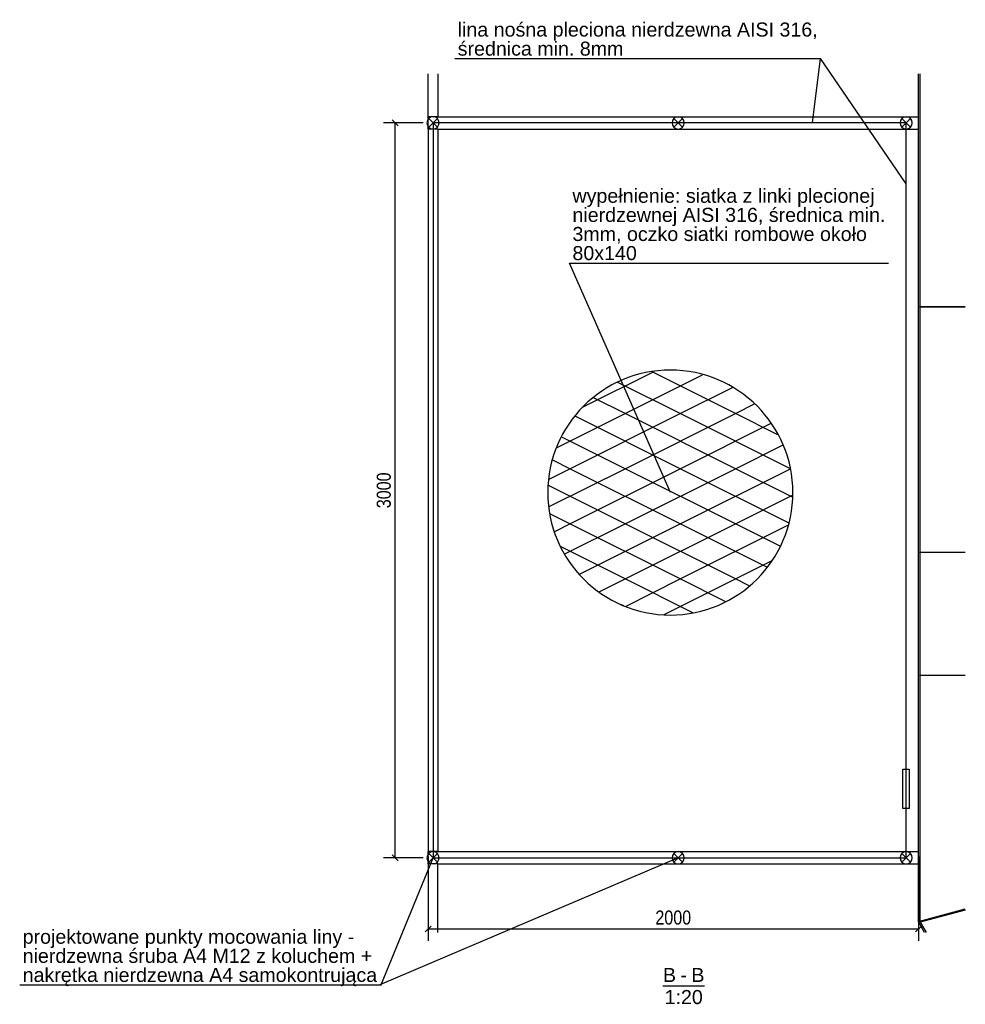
# Model space of a CAD drawing. Header units: millimetres. Extents: x -434 to 57429, y 89 to 37431.
# Tile 17 of 24: x 53571 to 57429, y 89 to 4108. Entities that reach past the tile are written whole.
import ezdxf

# ---------------------------------------------------------------- set-up
doc = ezdxf.new("R2010")
doc.units = ezdxf.units.MM
doc.styles.add('Arial', font='ARIAL.TTF', dxfattribs={"height": 0.2})
doc.styles.add('Arial Narrow', font='ARIALN.TTF', dxfattribs={"height": 0.2})

# ---------------------------------------------------------------- blocks, each defined once
blk = doc.blocks.new('Unknown-13 - 33810')
at = {"color": 5}
blk.add_line((56195.3, 165), (56364.7, 165), dxfattribs=at)
at = {"color": 5, "style": 'Arial'}
for s, p in [('B', (56195.3, 180)), ('-', (56266.7, 180)), ('B', (56311.3, 180)), ('1:20', (56202.1, 90))]:
    blk.add_text(s, height=57.3, dxfattribs=at).set_placement(p)
blk = doc.blocks.new('Part-34379 - 33810')
at = {"color": 7}
for p, q in [((57297.4, 441.2), (57237.4, 425.2)), ((57262.6, 381.6), (57237.4, 425.2)), ((57244.8, 424.4), (57243.4, 426.8)), ((57298.8, 438.9), (57297.4, 441.2))]:
    blk.add_line(p, q, dxfattribs=at)
blk = doc.blocks.new('Part-33821 - 33810')
at = {"color": 7}
for p, q in [((55237.3, 3662.2), (55237.3, 3712.2)), ((55277.3, 3712.2), (57237.4, 3712.2)), ((55277.3, 3662.2), (57237.4, 3662.2))]:
    blk.add_line(p, q, dxfattribs=at)
blk = doc.blocks.new('Part-33822 - 33810')
at = {"color": 7}
blk.add_line((55237.3, 3662.2), (55237.3, 3712.2), dxfattribs=at)
blk = doc.blocks.new('Part-33828 - 33810')
at = {"color": 7}
for p, q in [((55237.3, 3712.2), (55237.3, 3887)), ((55277.3, 3887), (55277.3, 3712.2)), ((55277.3, 3712.2), (55237.3, 3712.2))]:
    blk.add_line(p, q, dxfattribs=at)
blk = doc.blocks.new('Part-34021 - 33810')
at = {"color": 7}
for p, q in [((57428.7, 1431.3), (57243.4, 1431.3)), ((57243.4, 1431.3), (57243.4, 428.8)), ((57243.4, 428.8), (57428.7, 478.2))]:
    blk.add_line(p, q, dxfattribs=at)
blk = doc.blocks.new('Part-33829 - 33810')
at = {"color": 7}
for p, q in [((55277.3, 3662.2), (55237.3, 3662.2)), ((55237.3, 3662.2), (55237.3, 712.2)), ((55277.3, 3662.2), (55277.3, 712.2)), ((55277.3, 712.2), (55237.3, 712.2))]:
    blk.add_line(p, q, dxfattribs=at)
blk = doc.blocks.new('Part-33960 - 33810')
at = {"color": 7}
for p, q in [((57428.7, 1933.1), (57243.3, 1933.1)), ((57243.3, 1933.1), (57243.3, 1433.1)), ((57243.3, 1433.1), (57428.7, 1433.1))]:
    blk.add_line(p, q, dxfattribs=at)
blk = doc.blocks.new('Part-33832 - 33810')
at = {"color": 7}
for p, q in [((57237.4, 425.2), (57237.4, 3887)), ((57243.4, 2935.1), (57243.4, 2937.1)), ((57297.4, 2935.1), (57297.4, 2937.1)), ((57243.4, 1933.1), (57243.4, 1935.1)), ((57297.4, 1933.1), (57297.4, 1935.1)), ((57243.4, 1431.3), (57243.4, 1433.1)), ((57297.4, 1431.3), (57297.4, 1433.1)), ((57297.4, 441.2), (57297.4, 443.2)), ((57237.4, 425.2), (57297.4, 441.2)), ((57243.4, 426.8), (57243.4, 428.8))]:
    blk.add_line(p, q, dxfattribs=at)
blk = doc.blocks.new('Part-33837 - 33810')
at = {"color": 7}
for p, q in [((57243.3, 3887), (57243.3, 2937.1)), ((57243.3, 2937.1), (57428.7, 2937.1))]:
    blk.add_line(p, q, dxfattribs=at)
blk = doc.blocks.new('Part-33916 - 33810')
at = {"color": 7}
for p, q in [((57428.7, 2935.1), (57243.3, 2935.1)), ((57243.3, 2935.1), (57243.3, 1935.1)), ((57243.3, 1935.1), (57428.7, 1935.1))]:
    blk.add_line(p, q, dxfattribs=at)
blk = doc.blocks.new('Part-34099 - 33810')
at = {"color": 7}
for p, q in [((55237.3, 662.2), (55237.3, 712.2)), ((55277.3, 712.2), (57237.4, 712.2)), ((55277.3, 662.2), (57237.4, 662.2))]:
    blk.add_line(p, q, dxfattribs=at)
blk = doc.blocks.new('Part-34100 - 33810')
at = {"color": 7}
blk.add_line((55237.3, 662.2), (55237.3, 712.2), dxfattribs=at)
blk = doc.blocks.new('Part-34110 - 33810')
at = {"color": 7}
for p, q in [((55277.3, 662.2), (55237.3, 662.2)), ((55237.3, 662.2), (55237.3, 381.6)), ((55277.3, 381.6), (55277.3, 662.2))]:
    blk.add_line(p, q, dxfattribs=at)
blk = doc.blocks.new('Part-34119 - 33810')
at = {"color": 7}
for p, q in [((57428.7, 473.8), (57244.8, 424.4)), ((57244.8, 424.4), (57269.5, 381.6))]:
    blk.add_line(p, q, dxfattribs=at)
blk = doc.blocks.new('Part-34376 - 33810')
at = {"color": 7}
blk.add_line((57338.8, 449.7), (57336.5, 453.6), dxfattribs=at)
blk = doc.blocks.new('Circle-34517 - 33810')
at = {"color": 7}
for p, q in [((55867.8, 2526.5), (56157.3, 2671.3)), ((56040.8, 2500.5), (56356.3, 2658.3)), ((56490.8, 2500.5), (56150.7, 2670.6)), ((56265.8, 2500.5), (56011.4, 2627.8)), ((56265.8, 2500.5), (56478.6, 2606.9)), ((56040.8, 2500.5), (55912.4, 2564.8)), ((56490.8, 2500.5), (56569.1, 2539.7)), ((55760.8, 2360.5), (56040.8, 2500.5)), ((55815.8, 2275.5), (56265.8, 2500.5)), ((56490.8, 2275.5), (56040.8, 2500.5)), ((56040.8, 2500.5), (56040.8, 2500.5)), ((56040.8, 2275.5), (56490.8, 2500.5)), ((56040.8, 2500.5), (56040.8, 2500.5)), ((56715.8, 2275.5), (56265.8, 2500.5)), ((56265.8, 2500.5), (56265.8, 2500.5)), ((56265.8, 2500.5), (56265.8, 2500.5)), ((56663.4, 2414.3), (56490.8, 2500.5)), ((56490.8, 2500.5), (56490.8, 2500.5)), ((56490.8, 2500.5), (56490.8, 2500.5)), ((56265.8, 2275.5), (55837.5, 2489.7)), ((56265.8, 2275.5), (56636.9, 2461.1)), ((56040.8, 2275.5), (55782.4, 2404.7)), ((56490.8, 2275.5), (56685.5, 2372.9)), ((55815.8, 2275.5), (55745.7, 2310.6)), ((55730.9, 2233.1), (55815.8, 2275.5)), ((55731.1, 2120.7), (56040.8, 2275.5)), ((56265.8, 2050.5), (55815.8, 2275.5)), ((55815.8, 2275.5), (55815.8, 2275.5)), ((55815.8, 2050.5), (56265.8, 2275.5)), ((55815.8, 2275.5), (55815.8, 2275.5)), ((56490.8, 2050.5), (56040.8, 2275.5)), ((56040.8, 2275.5), (56040.8, 2275.5)), ((56040.8, 2050.5), (56490.8, 2275.5)), ((56040.8, 2275.5), (56040.8, 2275.5)), ((56708, 2054.5), (56265.8, 2275.5)), ((56265.8, 2275.5), (56265.8, 2275.5)), ((56265.8, 2050.5), (56715.8, 2275.5)), ((56265.8, 2275.5), (56265.8, 2275.5)), ((56723.6, 2159.2), (56490.8, 2275.5)), ((56490.8, 2275.5), (56490.8, 2275.5)), ((56490.8, 2275.5), (56490.8, 2275.5)), ((56715.8, 2275.5), (56715.8, 2275.5)), ((56715.8, 2275.5), (56715.8, 2275.5)), ((56715.8, 2275.5), (56715.8, 2275.5)), ((56040.8, 2050.5), (55728.3, 2206.8)), ((56490.8, 2050.5), (56724.4, 2167.3)), ((55815.8, 2050.5), (55734, 2091.5)), ((55753.6, 2019.4), (55815.8, 2050.5)), ((55795.1, 1927.6), (56040.8, 2050.5)), ((56265.8, 1825.5), (55815.8, 2050.5)), ((55815.8, 2050.5), (55815.8, 2050.5)), ((55815.8, 2050.5), (55815.8, 2050.5)), ((55855, 1845.1), (56265.8, 2050.5)), ((56490.8, 1825.5), (56040.8, 2050.5)), ((56040.8, 2050.5), (56040.8, 2050.5)), ((56040.8, 1825.5), (56490.8, 2050.5)), ((56040.8, 2050.5), (56040.8, 2050.5)), ((56619.5, 1873.7), (56265.8, 2050.5)), ((56265.8, 2050.5), (56265.8, 2050.5)), ((56265.8, 2050.5), (56265.8, 2050.5)), ((56672.9, 1959.5), (56490.8, 2050.5)), ((56490.8, 2050.5), (56490.8, 2050.5)), ((56490.8, 2050.5), (56490.8, 2050.5)), ((56265.8, 1825.5), (56705.2, 2045.2)), ((56040.8, 1825.5), (55779.9, 1956)), ((56490.8, 1825.5), (56641.3, 1900.8)), ((55935, 1772.6), (56040.8, 1825.5)), ((56317.8, 1687.1), (56040.8, 1825.5)), ((56040.8, 1825.5), (56040.8, 1825.5)), ((56040.8, 1825.5), (56040.8, 1825.5)), ((56042.1, 1713.6), (56265.8, 1825.5)), ((56200.6, 1680.4), (56490.8, 1825.5)), ((56449.7, 1733.6), (56265.8, 1825.5)), ((56265.8, 1825.5), (56265.8, 1825.5)), ((56265.8, 1825.5), (56265.8, 1825.5)), ((56546.5, 1797.7), (56490.8, 1825.5)), ((56490.8, 1825.5), (56490.8, 1825.5)), ((56490.8, 1825.5), (56490.8, 1825.5)), ((56035.9, 1715.5), (56023.9, 1721.5))]:
    blk.add_line(p, q, dxfattribs=at)
for start, end in [(0, 180), (180, 0)]:
    blk.add_arc((56225.5, 2178), 500, start, end, dxfattribs=at)
blk = doc.blocks.new('Line-34520 - 33810')
at = {"color": 1, "linetype": 'Continuous'}
blk.add_line((57187.4, 3687.2), (55257.3, 3687.2), dxfattribs=at)
blk = doc.blocks.new('Line-34524 - 33810')
at = {"color": 1, "linetype": 'Continuous'}
blk.add_line((55257.3, 3687.2), (55257.3, 687.2), dxfattribs=at)
blk = doc.blocks.new('Line-34566 - 33810')
at = {"color": 1, "linetype": 'Continuous'}
blk.add_line((55257.3, 687.2), (57187.4, 687.2), dxfattribs=at)
blk = doc.blocks.new('Line-34574 - 33810')
at = {"color": 1, "linetype": 'Continuous'}
blk.add_line((57187.4, 687.2), (57187.4, 3687.2), dxfattribs=at)
blk = doc.blocks.new('Rectangle-34851 - 33810')
at = {"color": 1, "linetype": 'Continuous'}
for p, q in [((57174.3, 1049.3), (57199.8, 1049.3)), ((57174.3, 888.3), (57174.3, 1049.3)), ((57199.8, 1049.3), (57199.8, 888.3)), ((57199.8, 888.3), (57174.3, 888.3))]:
    blk.add_line(p, q, dxfattribs=at)
blk = doc.blocks.new('Circle-34856 - 33810')
at = {"color": 1}
for start, end in [(0, 180), (180, 0)]:
    blk.add_arc((55257.3, 3687.2), 25, start, end, dxfattribs=at)
blk = doc.blocks.new('Circle-34914 - 33810')
at = {"color": 1}
for start, end in [(0, 180), (180, 0)]:
    blk.add_arc((57187.4, 687.2), 25, start, end, dxfattribs=at)
blk = doc.blocks.new('Circle-34897 - 33810')
at = {"color": 1}
for start, end in [(0, 180), (180, 0)]:
    blk.add_arc((57187.4, 3687.2), 25, start, end, dxfattribs=at)
blk = doc.blocks.new('Circle-34931 - 33810')
at = {"color": 1}
for start, end in [(0, 180), (180, 0)]:
    blk.add_arc((55257.3, 687.2), 25, start, end, dxfattribs=at)
blk = doc.blocks.new('Circle-34968 - 33810')
at = {"color": 1}
for start, end in [(0, 180), (180, 0)]:
    blk.add_arc((56257.3, 687.2), 25, start, end, dxfattribs=at)
blk = doc.blocks.new('Circle-34972 - 33810')
at = {"color": 1}
for start, end in [(0, 180), (180, 0)]:
    blk.add_arc((56257.3, 3687.2), 25, start, end, dxfattribs=at)
blk = doc.blocks.new('Line-34913 - 33810')
at = {"color": 1, "linetype": 'Continuous'}
blk.add_line((57205.1, 669.5), (57169.8, 704.8), dxfattribs=at)
blk = doc.blocks.new('Line-34893 - 33810')
at = {"color": 1, "linetype": 'Continuous'}
blk.add_line((55275, 3669.5), (55239.7, 3704.8), dxfattribs=at)
blk = doc.blocks.new('Line-34896 - 33810')
at = {"color": 1, "linetype": 'Continuous'}
blk.add_line((57205.1, 3669.5), (57169.8, 3704.8), dxfattribs=at)
blk = doc.blocks.new('Line-34930 - 33810')
at = {"color": 1, "linetype": 'Continuous'}
blk.add_line((55275, 669.5), (55239.7, 704.8), dxfattribs=at)
blk = doc.blocks.new('Line-34970 - 33810')
at = {"color": 1, "linetype": 'Continuous'}
blk.add_line((56275, 669.5), (56239.7, 704.8), dxfattribs=at)
blk = doc.blocks.new('Line-34973 - 33810')
at = {"color": 1, "linetype": 'Continuous'}
blk.add_line((56275, 3669.5), (56239.7, 3704.8), dxfattribs=at)
blk = doc.blocks.new('Line-34894 - 33810')
at = {"color": 1, "linetype": 'Continuous'}
blk.add_line((55239.7, 3669.5), (55275, 3704.8), dxfattribs=at)
blk = doc.blocks.new('Line-34895 - 33810')
at = {"color": 1, "linetype": 'Continuous'}
blk.add_line((57169.8, 3669.5), (57205.1, 3704.8), dxfattribs=at)
blk = doc.blocks.new('Line-34912 - 33810')
at = {"color": 1, "linetype": 'Continuous'}
blk.add_line((57169.8, 669.5), (57205.1, 704.8), dxfattribs=at)
blk = doc.blocks.new('Line-34929 - 33810')
at = {"color": 1, "linetype": 'Continuous'}
blk.add_line((55239.7, 669.5), (55275, 704.8), dxfattribs=at)
blk = doc.blocks.new('Line-34969 - 33810')
at = {"color": 1, "linetype": 'Continuous'}
blk.add_line((56239.7, 669.5), (56275, 704.8), dxfattribs=at)
blk = doc.blocks.new('Line-34971 - 33810')
at = {"color": 1, "linetype": 'Continuous'}
blk.add_line((56239.7, 3669.5), (56275, 3704.8), dxfattribs=at)
blk = doc.blocks.new('StraightDimension-34398 - 33810')
at = {"color": 174}
for p, q in [((55237.3, 692.2), (55237.3, 348.6)), ((57237.4, 692.2), (57237.4, 348.6)), ((55249.3, 408.6), (55225.3, 384.6)), ((57225.4, 384.6), (57249.4, 408.6)), ((55237.3, 396.6), (57237.4, 396.6))]:
    blk.add_line(p, q, dxfattribs=at)
at = {"color": 30, "style": 'Arial Narrow'}
blk.add_text('2000', height=57.27, dxfattribs=at).set_placement((56164.4, 414.6))
blk = doc.blocks.new('StraightDimension-34441 - 33810')
at = {"color": 174}
for p, q in [((55115, 3675.2), (55091, 3699.2)), ((55217.3, 3687.2), (55055, 3687.2)), ((55103, 687.2), (55103, 3687.2)), ((55217.3, 687.2), (55055, 687.2)), ((55091, 699.2), (55115, 675.2))]:
    blk.add_line(p, q, dxfattribs=at)
at = {"color": 30, "style": 'Arial Narrow'}
blk.add_text('3000', height=57.27, rotation=90.0002, dxfattribs=at).set_placement((55085, 2114.2))

msp = doc.modelspace()

# ---------------------------------------------------------------- linework, layer by layer
at = {"color": 136}
for p, q in [((55346, 3949.6), (56838, 3949.6)), ((56805.8, 3687.2), (56838, 3949.6)), ((57187.4, 3438.4), (56838, 3949.6)), ((56225.5, 2178), (55814.2, 3115)), ((55814.2, 3115), (57114.8, 3115)), ((56257.3, 687.2), (55040.9, 168.2)), ((55043.9, 165.2), (55257.3, 687.2)), ((53571.3, 168.2), (55040.9, 168.2))]:
    msp.add_line(p, q, dxfattribs=at)

# ---------------------------------------------------------------- block references
for name in ['Part-33828 - 33810', 'Part-33832 - 33810', 'Part-33837 - 33810', 'StraightDimension-34441 - 33810', 'Circle-34856 - 33810', 'Part-33821 - 33810', 'Part-33822 - 33810', 'Line-34893 - 33810', 'Line-34894 - 33810', 'Circle-34972 - 33810', 'Line-34973 - 33810', 'Line-34971 - 33810', 'Circle-34897 - 33810', 'Line-34896 - 33810', 'Line-34895 - 33810', 'Part-33829 - 33810', 'Line-34520 - 33810', 'Line-34524 - 33810', 'Line-34574 - 33810', 'Part-33916 - 33810', 'Circle-34517 - 33810', 'Part-33960 - 33810', 'Part-34021 - 33810', 'Rectangle-34851 - 33810', 'StraightDimension-34398 - 33810', 'Circle-34931 - 33810', 'Part-34099 - 33810', 'Part-34100 - 33810', 'Line-34930 - 33810', 'Line-34929 - 33810', 'Line-34566 - 33810', 'Circle-34968 - 33810', 'Line-34970 - 33810', 'Line-34969 - 33810', 'Circle-34914 - 33810', 'Line-34913 - 33810', 'Line-34912 - 33810', 'Part-34110 - 33810', 'Part-34119 - 33810', 'Part-34376 - 33810', 'Part-34379 - 33810', 'Unknown-13 - 33810']:
    msp.add_blockref(name, (0, 0))

# ---------------------------------------------------------------- texts
at = {"color": 30, "style": 'Arial'}
for s, height, p in [('lina nośna pleciona nierdzewna AISI 316,', 57.305, (55358, 4039.6)), ('średnica min. 8mm', 57.305, (55358, 3961.6)), ('wypełnienie: siatka z linki plecionej', 57.305, (55826.2, 3361)), ('nierdzewnej AISI 316, średnica min.', 57.305, (55826.2, 3283)), ('3mm, oczko siatki rombowe około', 57.305, (55826.2, 3205)), ('80x140', 57.3, (55826.2, 3127)), ('projektowane punkty mocowania liny -', 57.305, (53583.3, 336.2)), ('nierdzewna śruba A4 M12 z koluchem +', 57.305, (53583.3, 258.2)), ('nakrętka nierdzewna A4 samokontrująca', 57.305, (53583.3, 180.2))]:
    msp.add_text(s, height=height, dxfattribs=at).set_placement(p)

doc.saveas('drawing.dxf')
